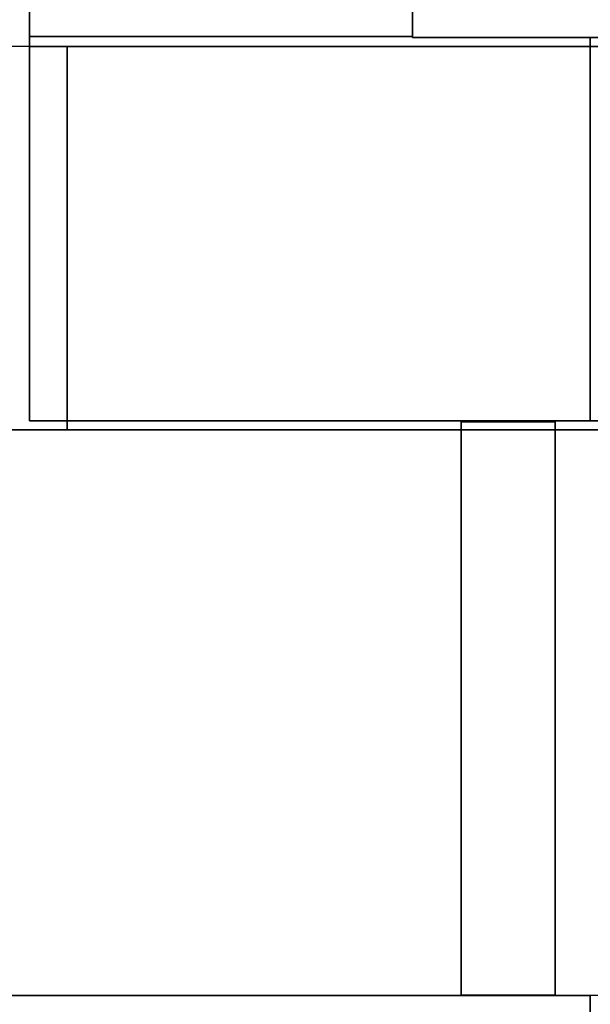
# Model space of a CAD drawing. Header units: millimetres. Extents: x -35 to 33166, y -35 to 31591.
# Tile 97 of 100: x 14054 to 14206, y 965 to 1226. Entities that reach past the tile are written whole.
import ezdxf

# ---------------------------------------------------------------- set-up
doc = ezdxf.new("R2010")
doc.units = ezdxf.units.MM
doc.header["$LTSCALE"] = 25.4
doc.layers.get('0').update_dxf_attribs({"true_color": 0xffffff})
doc.layers.add('ICF - L1', color=7, linetype='Continuous', true_color=0xb4b464)
doc.layers.add('ICF - L2', color=7, linetype='Continuous', true_color=0x64ff64)

# ---------------------------------------------------------------- blocks, each defined once
blk = doc.blocks.new('Group8130')
for p, q in [((-402.8, -254, 0), (-402.8, -355.6, 0)), ((-402.8, -355.6, 457.2), (-402.8, -254, 457.2)), ((-402.8, -254, 457.2), (-402.8, -254, 0)), ((-254, -254, 0), (-402.8, -254, 0)), ((-254, -254, 457.2), (-402.8, -254, 457.2))]:
    blk.add_line(p, q)
blk = doc.blocks.new('Group8131')
for p, q in [((-402.8, 0, 0), (-402.8, -101.6, 0)), ((-402.8, -101.6, 457.2), (-402.8, 0, 457.2)), ((-402.8, 0, 457.2), (-402.8, 0, 0)), ((-402.8, 0, 0), (0, 0, 0)), ((0, 0, 457.2), (-402.8, 0, 457.2)), ((-402.8, -101.6, 0), (-402.8, -101.6, 457.2)), ((-227.79, -101.6, 0), (-402.8, -101.6, 0)), ((-227.79, -101.6, 457.2), (-402.8, -101.6, 457.2))]:
    blk.add_line(p, q)
blk = doc.blocks.new('6XR35_90_C_MSG#62')
for name in ['Group8131', 'Group8130']:
    blk.add_blockref(name, (0, 0))
blk = doc.blocks.new('6XR35_90_C_Web')
for p, q in [((-76.07, -46.84, -12.5), (-76.07, 46.84, -12.5)), ((-76.07, 46.84, -12.5), (76.07, 46.84, -12.5)), ((76.07, 46.84, 12.5), (-76.07, 46.84, 12.5)), ((-76.07, 46.84, 12.5), (-76.07, -46.84, 12.5)), ((-76.07, 46.84, -12.5), (-76.07, 46.84, 12.5)), ((76.07, 46.84, -12.5), (76.07, -46.84, -12.5)), ((76.07, -46.84, 12.5), (76.07, 46.84, 12.5)), ((76.07, 46.84, 12.5), (76.07, 46.84, -12.5)), ((76.07, -46.84, -12.5), (-76.07, -46.84, -12.5)), ((-76.07, -46.84, 12.5), (76.07, -46.84, 12.5)), ((-76.07, -46.84, 12.5), (-76.07, -46.84, -12.5)), ((76.07, -46.84, -12.5), (76.07, -46.84, 12.5))]:
    blk.add_line(p, q)
blk = doc.blocks.new('Group8134')
for p, q in [((-571.55, -254, 0), (-254, -254, 0)), ((-571.55, -254, 457.2), (-254, -254, 457.2)), ((-254, -254, 0), (-254, -402.8, 0)), ((-254, -254, 457.2), (-254, -254, 0)), ((-254, -254, 457.2), (-254, -402.8, 457.2)), ((-571.55, -355.6, 0), (-355.6, -355.6, 0)), ((-355.6, -355.6, 457.2), (-571.55, -355.6, 457.2)), ((-355.6, -355.6, 0), (-355.6, -402.8, 0)), ((-355.6, -402.8, 457.2), (-355.6, -355.6, 457.2)), ((-355.6, -355.6, 457.2), (-355.6, -355.6, 0)), ((-254, -402.8, 457.2), (-355.6, -402.8, 457.2)), ((-355.6, -402.8, 457.2), (-355.6, -402.8, 0)), ((-355.6, -402.8, 0), (-254, -402.8, 0)), ((-254, -402.8, 0), (-254, -402.8, 457.2))]:
    blk.add_line(p, q)
blk = doc.blocks.new('Group8135')
for p, q in [((-101.6, -402.8, 0), (-101.6, -227.96, 0)), ((-101.6, -402.8, 457.2), (-101.6, -227.96, 457.2)), ((0, -402.8, 457.2), (-101.6, -402.8, 457.2)), ((-101.6, -402.8, 457.2), (-101.6, -402.8, 0)), ((-101.6, -402.8, 0), (0, -402.8, 0))]:
    blk.add_line(p, q)
blk = doc.blocks.new('6XR35_90_C_MSG#63')
for name in ['Group8135', 'Group8134']:
    blk.add_blockref(name, (0, 0))
at = {"extrusion": (9.17096e-16, 1, -1.15708e-14)}
blk.add_blockref('6XR35_90_C_Web', (177.8, 99.45, -381), dxfattribs=at)
at = {"extrusion": (9.17096e-16, 1, 1.15708e-14)}
blk.add_blockref('6XR35_90_C_Web', (177.8, 360.57, -381), dxfattribs=at)
blk = doc.blocks.new('Group7827')
for p, q in [((-402.8, -254, 0), (-402.8, -355.6, 0)), ((-402.8, -355.6, 457.2), (-402.8, -254, 457.2)), ((-402.8, -254, 457.2), (-402.8, -254, 0)), ((-254, -254, 0), (-402.8, -254, 0)), ((-254, -254, 457.2), (-402.8, -254, 457.2)), ((-254, -254, 0), (-254, -571.55, 0)), ((-254, -254, 457.2), (-254, -254, 0)), ((-254, -254, 457.2), (-254, -571.55, 457.2)), ((-402.8, -355.6, 0), (-402.8, -355.6, 457.2)), ((-355.6, -355.6, 457.2), (-402.8, -355.6, 457.2)), ((-402.8, -355.6, 0), (-355.6, -355.6, 0)), ((-355.6, -571.55, 457.2), (-355.6, -355.6, 457.2)), ((-355.6, -355.6, 457.2), (-355.6, -355.6, 0)), ((-355.6, -355.6, 0), (-355.6, -571.55, 0))]:
    blk.add_line(p, q)
blk = doc.blocks.new('Group7828')
for p, q in [((-402.8, 0, 0), (-402.8, -101.6, 0)), ((-402.8, -101.6, 457.2), (-402.8, 0, 457.2)), ((-402.8, -101.6, 0), (-402.8, -101.6, 457.2)), ((-227.79, -101.6, 457.2), (-402.8, -101.6, 457.2)), ((-227.79, -101.6, 0), (-402.8, -101.6, 0))]:
    blk.add_line(p, q)
blk = doc.blocks.new('6XR35_90_C_MSG#26')
for name in ['Group7828', 'Group7827']:
    blk.add_blockref(name, (0, 0))
at = {"extrusion": (1, -1.02405e-15, 1.15708e-14)}
blk.add_blockref('6XR35_90_C_Web', (-177.67, 358.96, -381), dxfattribs=at)
at = {"extrusion": (1, -1.02405e-15, -1.15708e-14)}
blk.add_blockref('6XR35_90_C_Web', (-177.67, 97.84, -381), dxfattribs=at)
blk = doc.blocks.new('Group7824')
for p, q in [((-254, -254, 0), (-254, -402.8, 0)), ((-254, -254, 457.2), (-254, -402.8, 457.2)), ((-254, -402.8, 457.2), (-355.6, -402.8, 457.2)), ((-355.6, -402.8, 0), (-254, -402.8, 0)), ((-254, -402.8, 0), (-254, -402.8, 457.2))]:
    blk.add_line(p, q)
blk = doc.blocks.new('Group7825')
for p, q in [((0, -402.8, 457.2), (0, 0, 457.2)), ((0, 0, 0), (0, -402.8, 0)), ((-101.6, -402.8, 457.2), (-101.6, -227.96, 457.2)), ((-101.6, -402.8, 0), (-101.6, -227.96, 0)), ((0, -402.8, 457.2), (-101.6, -402.8, 457.2)), ((-101.6, -402.8, 457.2), (-101.6, -402.8, 0)), ((-101.6, -402.8, 0), (0, -402.8, 0)), ((0, -402.8, 0), (0, -402.8, 457.2))]:
    blk.add_line(p, q)
blk = doc.blocks.new('6XR35_90_C_MSG#25')
for name in ['Group7825', 'Group7824']:
    blk.add_blockref(name, (0, 0))
blk = doc.blocks.new('Group8485')
for p, q in [((-513.02, -254, 0), (-513.02, -355.6, 0)), ((-513.02, -355.6, 457.2), (-513.02, -254, 457.2)), ((-513.02, -254, 457.2), (-513.02, -254, 0)), ((-513.02, -254, 0), (-254, -254, 0)), ((-513.02, -254, 457.2), (-254, -254, 457.2)), ((-254, -254, 0), (-254, -402.8, 0)), ((-254, -254, 457.2), (-254, -254, 0)), ((-254, -254, 457.2), (-254, -402.8, 457.2)), ((-513.02, -355.6, 0), (-513.02, -355.6, 457.2)), ((-513.02, -355.6, 0), (-355.6, -355.6, 0)), ((-355.6, -355.6, 457.2), (-513.02, -355.6, 457.2)), ((-355.6, -402.8, 0), (-355.6, -355.6, 0)), ((-355.6, -402.8, 457.2), (-355.6, -355.6, 457.2)), ((-355.6, -355.6, 457.2), (-355.6, -355.6, 0)), ((-254, -402.8, 457.2), (-355.6, -402.8, 457.2)), ((-355.6, -402.8, 457.2), (-355.6, -402.8, 0)), ((-355.6, -402.8, 0), (-254, -402.8, 0)), ((-254, -402.8, 0), (-254, -402.8, 457.2))]:
    blk.add_line(p, q)
blk = doc.blocks.new('Group8486')
for p, q in [((0, 0, 0), (0, -402.8, 0)), ((0, -402.8, 457.2), (0, 0, 457.2)), ((-101.6, -402.8, 0), (-101.6, -227.96, 0)), ((-101.6, -402.8, 457.2), (-101.6, -227.96, 457.2)), ((0, -402.8, 457.2), (-101.6, -402.8, 457.2)), ((-101.6, -402.8, 457.2), (-101.6, -402.8, 0)), ((-101.6, -402.8, 0), (0, -402.8, 0)), ((0, -402.8, 0), (0, -402.8, 457.2))]:
    blk.add_line(p, q)
blk = doc.blocks.new('6XR35_90_C_MSG#94')
for name in ['Group8486', 'Group8485']:
    blk.add_blockref(name, (0, 0))
blk = doc.blocks.new('Group8650')
for p, q in [((-571.55, -254, 0), (-254, -254, 0)), ((-571.55, -254, 457.2), (-254, -254, 457.2)), ((-254, -254, 0), (-254, -402.8, 0)), ((-254, -254, 457.2), (-254, -254, 0)), ((-254, -254, 457.2), (-254, -402.8, 457.2)), ((-571.55, -355.6, 0), (-355.6, -355.6, 0)), ((-355.6, -355.6, 457.2), (-571.55, -355.6, 457.2)), ((-355.6, -355.6, 0), (-355.6, -402.8, 0)), ((-355.6, -402.8, 457.2), (-355.6, -355.6, 457.2)), ((-355.6, -355.6, 457.2), (-355.6, -355.6, 0)), ((-254, -402.8, 457.2), (-355.6, -402.8, 457.2)), ((-355.6, -402.8, 457.2), (-355.6, -402.8, 0)), ((-355.6, -402.8, 0), (-254, -402.8, 0)), ((-254, -402.8, 0), (-254, -402.8, 457.2))]:
    blk.add_line(p, q)
blk = doc.blocks.new('Group#295')
for p, q in [((-101.6, -402.8, 0), (-101.6, -227.96, 0)), ((-101.6, -402.8, 457.2), (-101.6, -227.96, 457.2)), ((0, -402.8, 457.2), (-101.6, -402.8, 457.2)), ((-101.6, -402.8, 457.2), (-101.6, -402.8, 0)), ((-101.6, -402.8, 0), (0, -402.8, 0))]:
    blk.add_line(p, q)
blk = doc.blocks.new('6XR35_90_C_MSG#129')
for name in ['Group#295', 'Group8650']:
    blk.add_blockref(name, (0, 0))
at = {"extrusion": (9.17096e-16, 1, -1.15708e-14)}
blk.add_blockref('6XR35_90_C_Web', (177.8, 99.45, -381), dxfattribs=at)
at = {"extrusion": (9.17096e-16, 1, 1.15708e-14)}
blk.add_blockref('6XR35_90_C_Web', (177.8, 360.57, -381), dxfattribs=at)
blk = doc.blocks.new('Group8647')
for p, q in [((-402.8, -254, 0), (-402.8, -355.6, 0)), ((-402.8, -355.6, 457.2), (-402.8, -254, 457.2)), ((-402.8, -254, 457.2), (-402.8, -254, 0)), ((-254, -254, 0), (-402.8, -254, 0)), ((-254, -254, 457.2), (-402.8, -254, 457.2)), ((-254, -254, 0), (-254, -513.02, 0)), ((-254, -254, 457.2), (-254, -254, 0)), ((-254, -254, 457.2), (-254, -513.02, 457.2)), ((-402.8, -355.6, 0), (-402.8, -355.6, 457.2)), ((-355.6, -355.6, 0), (-402.8, -355.6, 0)), ((-355.6, -355.6, 457.2), (-402.8, -355.6, 457.2)), ((-355.6, -513.02, 457.2), (-355.6, -355.6, 457.2)), ((-355.6, -355.6, 457.2), (-355.6, -355.6, 0)), ((-355.6, -355.6, 0), (-355.6, -513.02, 0)), ((-355.6, -513.02, 0), (-254, -513.02, 0)), ((-254, -513.02, 457.2), (-355.6, -513.02, 457.2)), ((-355.6, -513.02, 457.2), (-355.6, -513.02, 0)), ((-254, -513.02, 0), (-254, -513.02, 457.2))]:
    blk.add_line(p, q)
blk = doc.blocks.new('Group8648')
for p, q in [((-402.8, 0, 0), (0, 0, 0)), ((-402.8, -101.6, 0), (-402.8, 0, 0)), ((-402.8, -101.6, 457.2), (-402.8, 0, 457.2)), ((-402.8, 0, 457.2), (-402.8, 0, 0)), ((0, 0, 457.2), (-402.8, 0, 457.2)), ((-227.79, -101.6, 0), (-402.8, -101.6, 0)), ((-402.8, -101.6, 0), (-402.8, -101.6, 457.2)), ((-227.79, -101.6, 457.2), (-402.8, -101.6, 457.2))]:
    blk.add_line(p, q)
blk = doc.blocks.new('6XR35_90_C_MSG#128')
for name in ['Group8648', 'Group8647']:
    blk.add_blockref(name, (0, 0))
blk = doc.blocks.new('Group#1497')
for p, q in [((-513.02, -355.6, 457.2), (-513.02, -254, 457.2)), ((-513.02, -254, 457.2), (-513.02, -254, 0)), ((-513.02, -254, 0), (-513.02, -355.6, 0)), ((-513.02, -254, 0), (-254, -254, 0)), ((-513.02, -254, 457.2), (-254, -254, 457.2)), ((-254, -254, 0), (-254, -402.8, 0)), ((-254, -254, 457.2), (-254, -254, 0)), ((-254, -254, 457.2), (-254, -402.8, 457.2)), ((-513.02, -355.6, 0), (-513.02, -355.6, 457.2)), ((-513.02, -355.6, 0), (-355.6, -355.6, 0)), ((-355.6, -355.6, 457.2), (-513.02, -355.6, 457.2)), ((-355.6, -402.8, 0), (-355.6, -355.6, 0)), ((-355.6, -402.8, 457.2), (-355.6, -355.6, 457.2)), ((-355.6, -355.6, 457.2), (-355.6, -355.6, 0)), ((-254, -402.8, 457.2), (-355.6, -402.8, 457.2)), ((-355.6, -402.8, 457.2), (-355.6, -402.8, 0)), ((-355.6, -402.8, 0), (-254, -402.8, 0)), ((-254, -402.8, 0), (-254, -402.8, 457.2))]:
    blk.add_line(p, q)
blk = doc.blocks.new('Group#1498')
for p, q in [((0, -402.8, 457.2), (0, 0, 457.2)), ((0, 0, 0), (0, -402.8, 0)), ((-101.6, -402.8, 457.2), (-101.6, -227.96, 457.2)), ((-101.6, -402.8, 0), (-101.6, -227.96, 0)), ((0, -402.8, 457.2), (-101.6, -402.8, 457.2)), ((-101.6, -402.8, 457.2), (-101.6, -402.8, 0)), ((-101.6, -402.8, 0), (0, -402.8, 0)), ((0, -402.8, 0), (0, -402.8, 457.2))]:
    blk.add_line(p, q)
blk = doc.blocks.new('6XR35_90_C_MSG#164')
for name in ['Group#1498', 'Group#1497']:
    blk.add_blockref(name, (0, 0))
blk = doc.blocks.new('Group#1499')
for p, q in [((-402.8, -254, 0), (-402.8, -355.6, 0)), ((-402.8, -355.6, 457.2), (-402.8, -254, 457.2)), ((-402.8, -254, 457.2), (-402.8, -254, 0)), ((-254, -254, 0), (-402.8, -254, 0)), ((-254, -254, 457.2), (-402.8, -254, 457.2)), ((-254, -254, 0), (-254, -571.55, 0)), ((-254, -254, 457.2), (-254, -254, 0)), ((-254, -254, 457.2), (-254, -571.55, 457.2)), ((-402.8, -355.6, 0), (-402.8, -355.6, 457.2)), ((-355.6, -355.6, 457.2), (-402.8, -355.6, 457.2)), ((-402.8, -355.6, 0), (-355.6, -355.6, 0)), ((-355.6, -571.55, 457.2), (-355.6, -355.6, 457.2)), ((-355.6, -355.6, 457.2), (-355.6, -355.6, 0)), ((-355.6, -355.6, 0), (-355.6, -571.55, 0))]:
    blk.add_line(p, q)
blk = doc.blocks.new('Group#1500')
for p, q in [((-402.8, 0, 0), (-402.8, -101.6, 0)), ((-402.8, -101.6, 457.2), (-402.8, 0, 457.2)), ((-402.8, -101.6, 0), (-402.8, -101.6, 457.2)), ((-227.79, -101.6, 457.2), (-402.8, -101.6, 457.2)), ((-227.79, -101.6, 0), (-402.8, -101.6, 0))]:
    blk.add_line(p, q)
blk = doc.blocks.new('6XR35_90_C_MSG#165')
for name in ['Group#1500', 'Group#1499']:
    blk.add_blockref(name, (0, 0))
at = {"extrusion": (1, -1.02405e-15, 1.15708e-14)}
blk.add_blockref('6XR35_90_C_Web', (-177.67, 358.96, -381), dxfattribs=at)
at = {"extrusion": (1, -1.02405e-15, -1.15708e-14)}
blk.add_blockref('6XR35_90_C_Web', (-177.67, 97.84, -381), dxfattribs=at)
blk = doc.blocks.new('Group#3336')
for p, q in [((-402.8, -254, 0), (-402.8, -355.6, 0)), ((-402.8, -355.6, 457.2), (-402.8, -254, 457.2)), ((-402.8, -254, 457.2), (-402.8, -254, 0)), ((-254, -254, 457.2), (-402.8, -254, 457.2)), ((-254, -254, 0), (-402.8, -254, 0)), ((-254, -254, 0), (-254, -513.02, 0)), ((-254, -254, 457.2), (-254, -254, 0)), ((-254, -254, 457.2), (-254, -513.02, 457.2)), ((-402.8, -355.6, 0), (-402.8, -355.6, 457.2)), ((-355.6, -355.6, 457.2), (-402.8, -355.6, 457.2)), ((-355.6, -355.6, 0), (-402.8, -355.6, 0)), ((-355.6, -513.02, 457.2), (-355.6, -355.6, 457.2)), ((-355.6, -355.6, 457.2), (-355.6, -355.6, 0)), ((-355.6, -355.6, 0), (-355.6, -513.02, 0)), ((-355.6, -513.02, 0), (-254, -513.02, 0)), ((-254, -513.02, 457.2), (-355.6, -513.02, 457.2)), ((-355.6, -513.02, 457.2), (-355.6, -513.02, 0)), ((-254, -513.02, 0), (-254, -513.02, 457.2))]:
    blk.add_line(p, q)
blk = doc.blocks.new('Group9287')
for p, q in [((-402.8, 0, 0), (-402.8, -101.6, 0)), ((-402.8, -101.6, 457.2), (-402.8, 0, 457.2)), ((-402.8, 0, 457.2), (-402.8, 0, 0)), ((-402.8, 0, 0), (0, 0, 0)), ((0, 0, 457.2), (-402.8, 0, 457.2)), ((-402.8, -101.6, 0), (-402.8, -101.6, 457.2)), ((-227.79, -101.6, 0), (-402.8, -101.6, 0)), ((-227.79, -101.6, 457.2), (-402.8, -101.6, 457.2))]:
    blk.add_line(p, q)
blk = doc.blocks.new('6XR35_90_C_MSG#201')
for name in ['Group9287', 'Group#3336']:
    blk.add_blockref(name, (0, 0))
blk = doc.blocks.new('Group#3337')
for p, q in [((-571.55, -254, 0), (-254, -254, 0)), ((-571.55, -254, 457.2), (-254, -254, 457.2)), ((-254, -254, 0), (-254, -402.8, 0)), ((-254, -254, 457.2), (-254, -254, 0)), ((-254, -254, 457.2), (-254, -402.8, 457.2)), ((-571.55, -355.6, 0), (-355.6, -355.6, 0)), ((-355.6, -355.6, 457.2), (-571.55, -355.6, 457.2)), ((-355.6, -355.6, 0), (-355.6, -402.8, 0)), ((-355.6, -402.8, 457.2), (-355.6, -355.6, 457.2)), ((-355.6, -355.6, 457.2), (-355.6, -355.6, 0)), ((-254, -402.8, 457.2), (-355.6, -402.8, 457.2)), ((-355.6, -402.8, 457.2), (-355.6, -402.8, 0)), ((-355.6, -402.8, 0), (-254, -402.8, 0)), ((-254, -402.8, 0), (-254, -402.8, 457.2))]:
    blk.add_line(p, q)
blk = doc.blocks.new('Group9290')
for p, q in [((-101.6, -402.8, 0), (-101.6, -227.96, 0)), ((-101.6, -402.8, 457.2), (-101.6, -227.96, 457.2)), ((0, -402.8, 457.2), (-101.6, -402.8, 457.2)), ((-101.6, -402.8, 457.2), (-101.6, -402.8, 0)), ((-101.6, -402.8, 0), (0, -402.8, 0))]:
    blk.add_line(p, q)
blk = doc.blocks.new('6XR35_90_C_MSG#202')
for name in ['Group9290', 'Group#3337']:
    blk.add_blockref(name, (0, 0))
at = {"extrusion": (9.17096e-16, 1, -1.15708e-14)}
blk.add_blockref('6XR35_90_C_Web', (177.8, 99.45, -381), dxfattribs=at)
at = {"extrusion": (9.17096e-16, 1, 1.15708e-14)}
blk.add_blockref('6XR35_90_C_Web', (177.8, 360.57, -381), dxfattribs=at)
blk = doc.blocks.new('Group#3551')
for p, q in [((-254, -254, 0), (-254, -402.8, 0)), ((-254, -254, 457.2), (-254, -402.8, 457.2)), ((-254, -402.8, 457.2), (-355.6, -402.8, 457.2)), ((-355.6, -402.8, 0), (-254, -402.8, 0)), ((-254, -402.8, 0), (-254, -402.8, 457.2))]:
    blk.add_line(p, q)
blk = doc.blocks.new('Group#3552')
for p, q in [((0, 0, 0), (0, -402.8, 0)), ((0, -402.8, 457.2), (0, 0, 457.2)), ((-101.6, -402.8, 0), (-101.6, -227.96, 0)), ((-101.6, -402.8, 457.2), (-101.6, -227.96, 457.2)), ((0, -402.8, 0), (-101.6, -402.8, 0)), ((0, -402.8, 457.2), (-101.6, -402.8, 457.2)), ((-101.6, -402.8, 0), (-101.6, -402.8, 457.2)), ((0, -402.8, 0), (0, -402.8, 457.2))]:
    blk.add_line(p, q)
blk = doc.blocks.new('6XR35_90_C_MSG#233')
for name in ['Group#3552', 'Group#3551']:
    blk.add_blockref(name, (0, 0))
blk = doc.blocks.new('Group#3553')
for p, q in [((-402.8, -254, 0), (-402.8, -355.6, 0)), ((-402.8, -355.6, 457.2), (-402.8, -254, 457.2)), ((-402.8, -254, 457.2), (-402.8, -254, 0)), ((-254, -254, 0), (-402.8, -254, 0)), ((-254, -254, 457.2), (-402.8, -254, 457.2)), ((-254, -254, 0), (-254, -571.55, 0)), ((-254, -254, 457.2), (-254, -254, 0)), ((-254, -254, 457.2), (-254, -571.55, 457.2)), ((-402.8, -355.6, 0), (-402.8, -355.6, 457.2)), ((-402.8, -355.6, 0), (-355.6, -355.6, 0)), ((-355.6, -355.6, 457.2), (-402.8, -355.6, 457.2)), ((-355.6, -571.55, 457.2), (-355.6, -355.6, 457.2)), ((-355.6, -355.6, 457.2), (-355.6, -355.6, 0)), ((-355.6, -355.6, 0), (-355.6, -571.55, 0))]:
    blk.add_line(p, q)
blk = doc.blocks.new('Group9594')
for p, q in [((-402.8, 0, 0), (-402.8, -101.6, 0)), ((-402.8, -101.6, 457.2), (-402.8, 0, 457.2)), ((-402.8, -101.6, 0), (-402.8, -101.6, 457.2)), ((-227.79, -101.6, 0), (-402.8, -101.6, 0)), ((-227.79, -101.6, 457.2), (-402.8, -101.6, 457.2))]:
    blk.add_line(p, q)
blk = doc.blocks.new('6XR35_90_C_MSG#234')
for name in ['Group9594', 'Group#3553']:
    blk.add_blockref(name, (0, 0))
at = {"extrusion": (1, -1.02405e-15, 1.15708e-14)}
blk.add_blockref('6XR35_90_C_Web', (-177.67, 358.96, -381), dxfattribs=at)
at = {"extrusion": (1, -1.02405e-15, -1.15708e-14)}
blk.add_blockref('6XR35_90_C_Web', (-177.67, 97.84, -381), dxfattribs=at)
blk = doc.blocks.new('Group#3970')
for p, q in [((-402.8, -254, 0), (-402.8, -355.6, 0)), ((-402.8, -355.6, 457.2), (-402.8, -254, 457.2)), ((-402.8, -254, 457.2), (-402.8, -254, 0)), ((-254, -254, 0), (-402.8, -254, 0)), ((-254, -254, 457.2), (-402.8, -254, 457.2))]:
    blk.add_line(p, q)
blk = doc.blocks.new('Group#3971')
for p, q in [((-402.8, -101.6, 457.2), (-402.8, 0, 457.2)), ((-402.8, 0, 457.2), (-402.8, 0, 0)), ((-402.8, 0, 0), (-402.8, -101.6, 0)), ((-355.63, -0.02, 0), (-402.8, 0, 0)), ((-355.6, 0, 457.2), (-402.8, 0, 457.2)), ((-355.63, -0.02, 0), (-355.6, 0, 457.2)), ((-355.6, 0, 457.2), (-355.6, -101.6, 457.2)), ((-355.62, -101.6, 0), (-355.63, -0.02, 0)), ((-402.8, -101.6, 0), (-402.8, -101.6, 457.2)), ((-355.62, -101.6, 0), (-402.8, -101.6, 0)), ((-355.6, -101.6, 457.2), (-402.8, -101.6, 457.2)), ((-355.6, -101.6, 457.2), (-355.62, -101.6, 0))]:
    blk.add_line(p, q)
blk = doc.blocks.new('6XR35_90_C_MSG#272')
for name in ['Group#3971', 'Group#3970']:
    blk.add_blockref(name, (0, 0))
blk = doc.blocks.new('Group#3977')
for p, q in [((-355.88, -254, 98.33), (-571.55, -254, 98.33)), ((-571.55, -254, 250.87), (-355.88, -254, 250.87)), ((-571.55, -254, 457.2), (-254, -254, 457.2)), ((-571.55, -254, 0), (-254, -254, 0)), ((-355.88, -355.6, 98.33), (-355.88, -254, 98.33)), ((-355.88, -254, 250.87), (-355.88, -355.6, 250.87)), ((-355.88, -254, 250.87), (-355.88, -254, 98.33)), ((-254, -254, 0), (-254, -402.8, 0)), ((-254, -254, 0), (-254, -254, 457.2)), ((-254, -254, 457.2), (-254, -402.8, 457.2)), ((-571.55, -355.59, 250.87), (-355.88, -355.6, 250.87)), ((-355.88, -355.6, 98.33), (-571.55, -355.59, 98.33)), ((-571.55, -355.6, 0), (-355.6, -355.6, 0)), ((-355.6, -355.6, 457.2), (-571.55, -355.6, 457.2)), ((-355.88, -355.6, 98.33), (-355.88, -355.6, 250.87)), ((-355.6, -355.6, 457.2), (-355.6, -355.6, 0)), ((-355.6, -355.6, 0), (-355.6, -402.8, 0)), ((-355.6, -402.8, 457.2), (-355.6, -355.6, 457.2)), ((-254, -402.8, 457.2), (-355.6, -402.8, 457.2)), ((-355.6, -402.8, 457.2), (-355.6, -402.8, 0)), ((-355.6, -402.8, 0), (-254, -402.8, 0)), ((-254, -402.8, 0), (-254, -402.8, 457.2))]:
    blk.add_line(p, q)
blk = doc.blocks.new('Group#3978')
for p, q in [((-101.6, -402.8, 0), (-101.6, -227.96, 0)), ((-101.6, -402.8, 457.2), (-101.6, -227.96, 457.2)), ((0, -402.8, 457.2), (-101.6, -402.8, 457.2)), ((-101.6, -402.8, 457.2), (-101.6, -402.8, 0)), ((-101.6, -402.8, 0), (0, -402.8, 0))]:
    blk.add_line(p, q)
blk = doc.blocks.new('6XR35_90_C_MSG#273')
for name in ['Group#3978', 'Group#3977']:
    blk.add_blockref(name, (0, 0))
blk = doc.blocks.new('Group3573')
at = {"layer": 'ICF - L1', "extrusion": (0, 0, -1), "zscale": -1}
for name, p, rotation in [('6XR35_90_C_MSG#63', (-13802.91, 865.42, -357.2), 270), ('6XR35_90_C_MSG#129', (-13802.91, 865.42, -1271.6), 270), ('6XR35_90_C_MSG#202', (-13802.91, 865.42, -2186), 270), ('6XR35_90_C_MSG#273', (-13802.91, 865.42, -3100.4), 270), ('6XR35_90_C_MSG#25', (-14608.51, 1221.02, 100), 89.99999999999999), ('6XR35_90_C_MSG#94', (-14608.51, 1221.02, -814.4), 89.99999999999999), ('6XR35_90_C_MSG#164', (-14608.51, 1221.02, -1728.8), 89.99999999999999), ('6XR35_90_C_MSG#233', (-14608.51, 1221.02, -2643.2), 89.99999999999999)]:
    blk.add_blockref(name, p, dxfattribs=dict(at, rotation=rotation))
at = {"layer": 'ICF - L1', "rotation": 180}
for name, p in [('6XR35_90_C_MSG#26', (13802.91, 865.42, -100)), ('6XR35_90_C_MSG#26', (13802.91, 865.42, 814.4)), ('6XR35_90_C_MSG#165', (13802.91, 865.42, 1728.8)), ('6XR35_90_C_MSG#234', (13802.91, 865.42, 2643.2))]:
    blk.add_blockref(name, p, dxfattribs=at)
at = {"layer": 'ICF - L1'}
for name, p in [('6XR35_90_C_MSG#62', (14608.51, 1221.02, 357.2)), ('6XR35_90_C_MSG#128', (14608.51, 1221.02, 1271.6)), ('6XR35_90_C_MSG#201', (14608.51, 1221.02, 2186)), ('6XR35_90_C_MSG#272', (14608.51, 1221.02, 3100.4))]:
    blk.add_blockref(name, p, dxfattribs=at)
blk = doc.blocks.new('Group9382')
for p, q in [((-101.6, 1739.1, 190.8), (-101.6, 1472.7, 457.2)), ((-101.6, 0, 0), (-101.6, 1739.1, 0)), ((0, 1472.7, 457.2), (0, 1739.1, 190.8)), ((0, 0, 0), (0, 1739.1, 0)), ((-101.6, 1472.7, 457.2), (0, 1472.7, 457.2)), ((-101.6, 1472.7, 457.2), (-101.6, 0, 457.2)), ((0, 0, 457.2), (0, 1472.7, 457.2))]:
    blk.add_line(p, q)
blk = doc.blocks.new('6XR35_96_S#1_CUT_68_5_MSG')
blk.add_blockref('Group9382', (0, 0))
blk = doc.blocks.new('Group#4767')
for p, q in [((0, 1066.3, 0), (-101.6, 1066.3, 0)), ((-101.6, 1066.3, 0), (-101.6, 609.1, 457.2)), ((-101.6, 1066.3, 0), (-101.6, 0, 0)), ((0, 609.1, 457.2), (0, 1066.3, 0)), ((0, 1066.3, 0), (0, 0, 0))]:
    blk.add_line(p, q)
blk = doc.blocks.new('6XR35_96_S#1_CUT_52_5_MSG')
blk.add_blockref('Group#4767', (0, 0))
blk = doc.blocks.new('Group#3752')
for p, q in [((-254, -254, 0), (-402.8, -254, 0)), ((-254, -254, 457.2), (-402.8, -254, 457.2)), ((-254, -254, 0), (-254, -571.55, 0)), ((-254, -254, 457.2), (-254, -254, 0)), ((-254, -254, 457.2), (-254, -571.55, 457.2)), ((-355.6, -355.6, 457.2), (-402.8, -355.6, 457.2)), ((-402.8, -355.6, 0), (-355.6, -355.6, 0)), ((-355.6, -571.55, 457.2), (-355.6, -355.6, 457.2)), ((-355.6, -355.6, 457.2), (-355.6, -355.6, 0)), ((-355.6, -355.6, 0), (-355.6, -571.55, 0))]:
    blk.add_line(p, q)
blk = doc.blocks.new('Group#3753')
for p, q in [((-227.79, -101.6, 457.2), (-402.8, -101.6, 457.2)), ((-227.79, -101.6, 0), (-402.8, -101.6, 0))]:
    blk.add_line(p, q)
blk = doc.blocks.new('6XR35_90_C#3_MSG#12')
for name in ['Group#3753', 'Group#3752']:
    blk.add_blockref(name, (0, 0))
at = {"extrusion": (1, -1.02405e-15, 1.15708e-14)}
blk.add_blockref('6XR35_90_C_Web', (-177.67, 358.96, -381), dxfattribs=at)
at = {"extrusion": (1, -1.02405e-15, -1.15708e-14)}
blk.add_blockref('6XR35_90_C_Web', (-177.67, 97.84, -381), dxfattribs=at)
blk = doc.blocks.new('Group9435')
for p, q in [((-571.55, -254, 0), (-254, -254, 0)), ((-571.55, -254, 457.2), (-254, -254, 457.2)), ((-254, -254, 0), (-254, -402.8, 0)), ((-254, -254, 457.2), (-254, -254, 0)), ((-254, -254, 457.2), (-254, -402.8, 457.2)), ((-571.55, -355.6, 0), (-355.6, -355.6, 0)), ((-355.6, -355.6, 457.2), (-571.55, -355.6, 457.2)), ((-355.6, -355.6, 0), (-355.6, -402.8, 0)), ((-355.6, -402.8, 457.2), (-355.6, -355.6, 457.2)), ((-355.6, -355.6, 457.2), (-355.6, -355.6, 0))]:
    blk.add_line(p, q)
blk = doc.blocks.new('Group9436')
for p, q in [((-101.6, -402.8, 0), (-101.6, -227.96, 0)), ((-101.6, -402.8, 457.2), (-101.6, -227.96, 457.2))]:
    blk.add_line(p, q)
blk = doc.blocks.new('6XR35_90_C#3_MSG#31')
for name in ['Group9436', 'Group9435']:
    blk.add_blockref(name, (0, 0))
at = {"extrusion": (9.17096e-16, 1, -1.15708e-14)}
blk.add_blockref('6XR35_90_C_Web', (177.8, 99.45, -381), dxfattribs=at)
at = {"extrusion": (9.17096e-16, 1, 1.15708e-14)}
blk.add_blockref('6XR35_90_C_Web', (177.8, 360.57, -381), dxfattribs=at)
blk = doc.blocks.new('Group9880')
for p, q in [((-571.55, -254, 0), (-254, -254, 0)), ((-571.55, -254, 457.2), (-254, -254, 457.2)), ((-254, -254, 0), (-254, -402.8, 0)), ((-254, -254, 457.2), (-254, -254, 0)), ((-254, -254, 457.2), (-254, -402.8, 457.2)), ((-571.55, -355.6, 0), (-355.6, -355.6, 0)), ((-355.6, -355.6, 457.2), (-571.55, -355.6, 457.2)), ((-355.6, -355.6, 0), (-355.6, -402.8, 0)), ((-355.6, -402.8, 457.2), (-355.6, -355.6, 457.2)), ((-355.6, -355.6, 457.2), (-355.6, -355.6, 0))]:
    blk.add_line(p, q)
blk = doc.blocks.new('Group9881')
for p, q in [((-101.6, -402.8, 0), (-101.6, -227.96, 0)), ((-101.6, -402.8, 457.2), (-101.6, -227.96, 457.2))]:
    blk.add_line(p, q)
blk = doc.blocks.new('6XR35_90_C#3_MSG#56')
for name in ['Group9881', 'Group9880']:
    blk.add_blockref(name, (0, 0))
at = {"extrusion": (9.17096e-16, 1, -1.15708e-14)}
blk.add_blockref('6XR35_90_C_Web', (177.8, 99.45, -381), dxfattribs=at)
at = {"extrusion": (9.17096e-16, 1, 1.15708e-14)}
blk.add_blockref('6XR35_90_C_Web', (177.8, 360.57, -381), dxfattribs=at)
blk = doc.blocks.new('Group10002')
for p, q in [((-254, -254, 0), (-402.8, -254, 0)), ((-254, -254, 457.2), (-402.8, -254, 457.2)), ((-254, -254, 0), (-254, -571.55, 0)), ((-254, -254, 457.2), (-254, -254, 0)), ((-254, -254, 457.2), (-254, -571.55, 457.2)), ((-355.6, -355.6, 457.2), (-402.8, -355.6, 457.2)), ((-402.8, -355.6, 0), (-355.6, -355.6, 0)), ((-355.6, -571.55, 457.2), (-355.6, -355.6, 457.2)), ((-355.6, -355.6, 457.2), (-355.6, -355.6, 0)), ((-355.6, -355.6, 0), (-355.6, -571.55, 0))]:
    blk.add_line(p, q)
blk = doc.blocks.new('Group10003')
for p, q in [((-227.79, -101.6, 0), (-402.8, -101.6, 0)), ((-227.79, -101.6, 457.2), (-402.8, -101.6, 457.2))]:
    blk.add_line(p, q)
blk = doc.blocks.new('6XR35_90_C#3_MSG#65')
for name in ['Group10003', 'Group10002']:
    blk.add_blockref(name, (0, 0))
at = {"extrusion": (1, -1.02405e-15, 1.15708e-14)}
blk.add_blockref('6XR35_90_C_Web', (-177.67, 358.96, -381), dxfattribs=at)
at = {"extrusion": (1, -1.02405e-15, -1.15708e-14)}
blk.add_blockref('6XR35_90_C_Web', (-177.67, 97.84, -381), dxfattribs=at)
blk = doc.blocks.new('Group10394')
for p, q in [((-254, -254, 0), (-402.8, -254, 0)), ((-254, -254, 457.2), (-402.8, -254, 457.2)), ((-254, -254, 0), (-254, -571.55, 0)), ((-254, -254, 0), (-254, -254, 457.2)), ((-254, -353.18, 457.2), (-254, -254, 457.2)), ((-254, -353.18, 124.2), (-402.8, -353.18, 124.2)), ((-254, -353.18, 457.2), (-402.8, -353.18, 457.2)), ((-254, -571.55, 124.2), (-254, -353.18, 124.2)), ((-254, -353.18, 124.2), (-254, -353.18, 457.2)), ((-402.8, -355.6, 124.2), (-355.6, -355.6, 124.2)), ((-402.8, -355.6, 0), (-355.6, -355.6, 0)), ((-355.6, -355.6, 124.2), (-355.6, -571.55, 124.2)), ((-355.6, -355.6, 124.2), (-355.6, -355.6, 0)), ((-355.6, -355.6, 0), (-355.6, -571.55, 0))]:
    blk.add_line(p, q)
blk = doc.blocks.new('Group10395')
for p, q in [((-227.79, -101.6, 457.2), (-402.8, -101.6, 457.2)), ((-227.79, -101.6, 0), (-402.8, -101.6, 0))]:
    blk.add_line(p, q)
blk = doc.blocks.new('6XR35_90_C#3_MSG#93')
for name in ['Group10395', 'Group10394']:
    blk.add_blockref(name, (0, 0))
at = {"extrusion": (1, -1.02405e-15, 1.15708e-14)}
blk.add_blockref('6XR35_90_C_Web', (-177.67, 358.96, -381), dxfattribs=at)
at = {"extrusion": (1, -1.02405e-15, -1.15708e-14)}
blk.add_blockref('6XR35_90_C_Web', (-177.67, 97.84, -381), dxfattribs=at)
blk = doc.blocks.new('Group#5028')
for p, q in [((-353.18, -402.8, 263.01), (-353.18, -254, 114.21)), ((-353.18, -254, 114.21), (-353.18, -254, 0)), ((-353.18, -254, 0), (-353.18, -402.8, 0)), ((-254, -254, 114.21), (-353.18, -254, 114.21)), ((-353.18, -254, 0), (-254, -254, 0)), ((-254, -402.8, 263.01), (-254, -254, 114.21)), ((-254, -254, 0), (-254, -402.8, 0)), ((-254, -254, 114.21), (-254, -254, 0)), ((-353.18, -402.8, 0), (-353.18, -402.8, 263.01)), ((-353.18, -402.8, 263.01), (-254, -402.8, 263.01)), ((-353.18, -402.8, 0), (-254, -402.8, 0)), ((-254, -402.8, 0), (-254, -402.8, 263.01))]:
    blk.add_line(p, q)
blk = doc.blocks.new('Group10868')
for p, q in [((0, -139.79, 0), (-137.47, -139.79, 0)), ((-137.47, -139.79, 0), (-127.61, -151.05, 11.26)), ((-137.47, -139.79, 0), (-127.61, -151.05, 0)), ((0, -402.8, 263.01), (0, -139.79, 0)), ((0, -402.8, 0), (0, -139.79, 0)), ((-127.61, -151.05, 11.26), (-118.45, -164.79, 25)), ((-127.61, -151.05, 0), (-127.61, -151.05, 11.26)), ((-127.61, -151.05, 0), (-118.45, -164.79, 0)), ((-118.45, -164.79, 25), (-111.16, -179.62, 39.83)), ((-118.45, -164.79, 0), (-118.45, -164.79, 25)), ((-118.45, -164.79, 0), (-111.16, -179.62, 0)), ((-111.16, -179.62, 39.83), (-105.86, -195.27, 55.48)), ((-111.16, -179.62, 0), (-111.16, -179.62, 39.83)), ((-111.16, -179.62, 0), (-105.86, -195.27, 0)), ((-105.86, -195.27, 55.48), (-102.66, -211.47, 71.68)), ((-105.86, -195.27, 0), (-105.86, -195.27, 55.48)), ((-105.86, -195.27, 0), (-102.66, -211.47, 0)), ((-102.66, -211.47, 71.68), (-101.6, -227.96, 88.17)), ((-102.66, -211.47, 0), (-102.66, -211.47, 71.68)), ((-102.66, -211.47, 0), (-101.6, -227.96, 0)), ((-101.6, -227.96, 88.17), (-101.6, -402.8, 263.01)), ((-101.6, -227.96, 88.17), (-101.6, -227.96, 0)), ((-101.6, -227.96, 0), (-101.6, -402.8, 0)), ((-101.6, -402.8, 263.01), (0, -402.8, 263.01)), ((-101.6, -402.8, 263.01), (-101.6, -402.8, 0)), ((-101.6, -402.8, 0), (0, -402.8, 0)), ((0, -402.8, 0), (0, -402.8, 263.01))]:
    blk.add_line(p, q)
blk = doc.blocks.new('6XR35_90_C#3_MSG#107')
for name in ['Group10868', 'Group#5028']:
    blk.add_blockref(name, (0, 0))
at = {"extrusion": (9.17096e-16, 1, -1.15708e-14)}
blk.add_blockref('6XR35_90_C_Web', (177.8, 99.45, -381), dxfattribs=at)
blk = doc.blocks.new('Group3664')
at = {"layer": 'ICF - L2'}
for name, p, rotation in [('6XR35_90_C#3_MSG#12', (13802.91, 865.42, 4472), 180), ('6XR35_90_C#3_MSG#12', (13802.91, 865.42, 3557.6), 180), ('6XR35_90_C#3_MSG#65', (13802.91, 865.42, 5386.4), 180), ('6XR35_90_C#3_MSG#93', (13802.91, 865.42, 6300.8), 180), ('6XR35_96_S#1_CUT_68_5_MSG', (15539.6, 1218.6, 6425), 90), ('6XR35_96_S#1_CUT_52_5_MSG', (15133.2, 1218.6, 6882.2), 90)]:
    blk.add_blockref(name, p, dxfattribs=dict(at, rotation=rotation))
at = {"layer": 'ICF - L2', "extrusion": (0, 0, -1), "zscale": -1, "rotation": 270}
for name, p in [('6XR35_90_C#3_MSG#31', (-13802.91, 865.42, -4014.8)), ('6XR35_90_C#3_MSG#56', (-13802.91, 865.42, -4929.2)), ('6XR35_90_C#3_MSG#56', (-13802.91, 865.42, -5843.6)), ('6XR35_90_C#3_MSG#107', (-13802.91, 865.42, -6758))]:
    blk.add_blockref(name, p, dxfattribs=at)

msp = doc.modelspace()

# ---------------------------------------------------------------- block references
for name in ['Group3573', 'Group3664']:
    msp.add_blockref(name, (0, 0))

doc.saveas('drawing.dxf')
